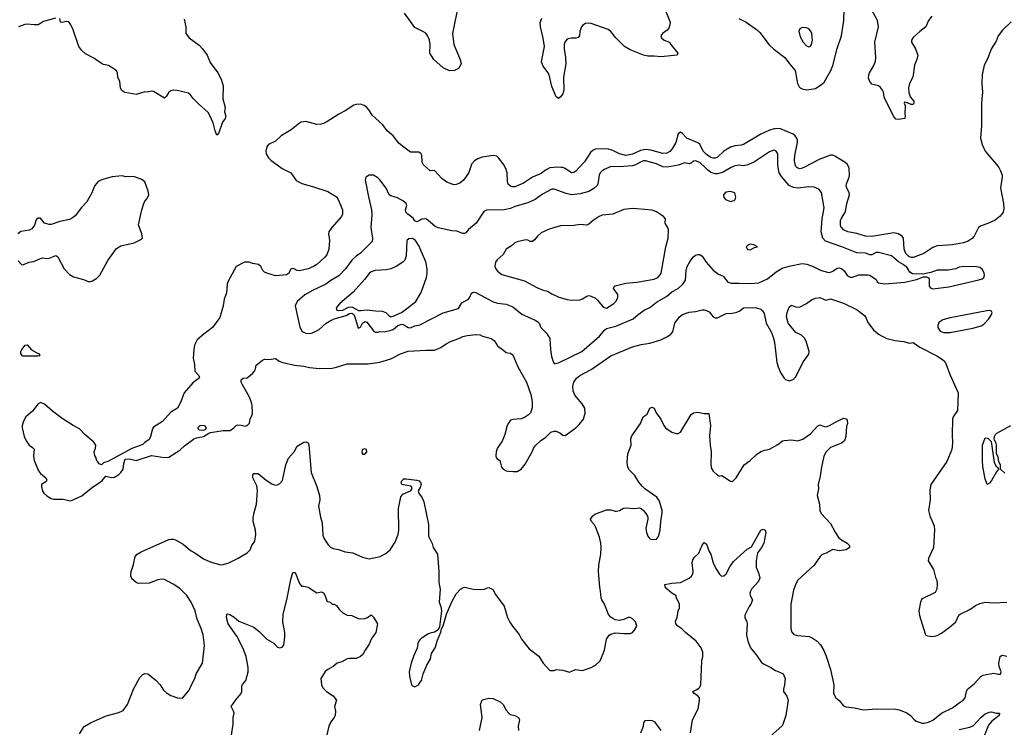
# Model space of a CAD drawing. Header units: inches. Extents: x 1678809 to 1859548, y 384609 to 522868.
# Tile 97 of 256: x 1776320 to 1785366, y 434861 to 441357. Entities that reach past the tile are written whole.
import ezdxf

# ---------------------------------------------------------------- set-up
doc = ezdxf.new("R2010")
doc.units = ezdxf.units.IN
doc.header["$MEASUREMENT"] = 0
for name, color, linetype in [('B7473', 7, 'Continuous'), ('B7474', 7, 'Continuous'), ('B7483', 7, 'Continuous'), ('B7484', 7, 'Continuous')]:
    doc.layers.add(name, color=color, linetype=linetype)

msp = doc.modelspace()

# ---------------------------------------------------------------- linework, layer by layer
at = {"layer": 'B7473', "color": 5}
for points, elevation in [([(1778718.9, 440000), (1778730, 439992), (1778810, 439952), (1778860.7, 439880.7), (1778912, 439852), (1779010, 439826.5), (1779150, 439780.2), (1779229.2, 439729.2), (1779246.2, 439706.2), (1779284.9, 439610), (1779285.7, 439570), (1779276.4, 439550), (1779186.7, 439450), (1779160.8, 439410), (1779157.3, 439390), (1779165.5, 439330), (1779159.6, 439250), (1779141.2, 439198.8), (1779124.1, 439175.9), (1779051.4, 439110), (1779020.4, 439090), (1778970, 439070.8), (1778890, 439052.2), (1778870, 439055.4), (1778842.7, 439070), (1778826.9, 439073.1), (1778810, 439065.1), (1778790, 439025.2), (1778770, 439013.6), (1778670, 439004.5), (1778590, 439029), (1778570, 439039), (1778554.2, 439054.2), (1778534.5, 439090), (1778512.7, 439110), (1778459.1, 439119.1), (1778428, 439130), (1778386, 439130), (1778307.6, 439090), (1778233.4, 438950), (1778227.3, 438930), (1778219.3, 438850), (1778198.4, 438790), (1778188.5, 438730), (1778157.8, 438622.2), (1778090.4, 438530), (1778010.5, 438470), (1777950, 438417), (1777925.7, 438370), (1777918.7, 438330), (1777914.9, 438250), (1777925.3, 438190), (1777927.7, 438130), (1777966, 438090), (1777971.3, 438070), (1777910, 438022.7), (1777830.8, 437930), (1777798.8, 437841.2), (1777770.6, 437789.4), (1777710, 437754), (1777631.8, 437668.2), (1777550, 437616), (1777540.3, 437599.7), (1777522, 437530), (1777510, 437502), (1777470, 437475.3), (1777450, 437455.3), (1777350, 437419), (1777130, 437301.2), (1777091, 437289), (1777070, 437269), (1777050, 437279), (1777039.1, 437299.1), (1777030, 437306), (1777020.9, 437340.9), (1777010, 437355.3), (1777004.7, 437390), (1777017.5, 437422.5), (1777018.5, 437450), (1776999.7, 437479.7), (1776918.9, 437550), (1776870, 437600.7), (1776810, 437631.5), (1776710, 437694), (1776622.3, 437762.3), (1776548.2, 437828.2), (1776510, 437841.6), (1776490, 437829.7), (1776438.5, 437761.5), (1776376.5, 437710), (1776355.3, 437670), (1776343.1, 437630), (1776342.4, 437610), (1776361.3, 437530), (1776379.5, 437490), (1776408.2, 437450), (1776438.8, 437430), (1776453.7, 437413.7), (1776446.7, 437350), (1776454, 437310), (1776493.9, 437213.9), (1776510.3, 437190), (1776558.7, 437150), (1776570.6, 437130), (1776562, 437118), (1776521.3, 437090), (1776520.3, 437070), (1776530, 437027.3), (1776541.6, 437010), (1776570, 436985.5), (1776610, 436960.7), (1776630, 436954), (1776716.1, 436956.1), (1776790, 436940.5), (1776890, 436984.9), (1776990, 437065.3), (1777058.4, 437110), (1777082, 437130), (1777110, 437166), (1777164.7, 437155.3), (1777190, 437156), (1777230, 437181), (1777250, 437198.8), (1777269.4, 437230), (1777277.2, 437282.8), (1777290, 437322), (1777330, 437324.7), (1777390, 437311.3), (1777530, 437356), (1777650, 437337.6), (1777690, 437342), (1777790, 437405.7), (1777834.9, 437445.1), (1777915.5, 437504.5), (1777943, 437517), (1778009.4, 437530), (1778058.8, 437561.2), (1778074.3, 437565.7), (1778190, 437585.4), (1778253.6, 437586.4), (1778288, 437610), (1778310, 437632), (1778323.1, 437636.9), (1778355.3, 437635.3), (1778390, 437626), (1778410, 437631.3), (1778430, 437652), (1778438.9, 437690), (1778455, 437730), (1778458.2, 437750), (1778455.2, 437815.2), (1778450, 437841.2), (1778430, 437892.3), (1778362.9, 438010), (1778355.1, 438030), (1778354, 438050), (1778372.9, 438067.1), (1778410, 438068.4), (1778458.7, 438110), (1778478, 438130), (1778487, 438150), (1778494, 438186), (1778550, 438231), (1778570, 438241), (1778610, 438236), (1778670, 438246), (1778703.1, 438223.1), (1778738, 438210), (1778844.5, 438184.5), (1778930, 438175.4), (1778982.2, 438162.2), (1779070, 438153.2), (1779190, 438157.6), (1779230, 438165.2), (1779330, 438198.6), (1779522.8, 438197.2), (1779630, 438212.1), (1779730, 438242.6), (1779819.6, 438290), (1779890, 438313.7), (1780000, 438320.6)], 320), ([(1780000, 439516.9), (1779970, 439501.7), (1779950, 439509.6), (1779936, 439536), (1779887.1, 439570), (1779867.2, 439590), (1779865.3, 439610), (1779876.3, 439650), (1779869.6, 439670), (1779845.1, 439690), (1779790, 439720.4), (1779730, 439739.5), (1779713.2, 439750), (1779688, 439810), (1779630, 439886), (1779610, 439905.2), (1779570, 439929.2), (1779530, 439929.3), (1779501, 439910), (1779494.8, 439885.2), (1779523.1, 439730), (1779551.7, 439610), (1779554.6, 439565.4), (1779546.7, 439450), (1779562.4, 439350), (1779558.3, 439321.7), (1779450, 439213.6), (1779410, 439186.9), (1779370.3, 439150), (1779314.3, 439070), (1779253.4, 439006.6), (1779177.9, 438962.1), (1779131.4, 438928.6), (1779010, 438870.8), (1778939.5, 438830), (1778868.4, 438770), (1778850.4, 438730), (1778892.6, 438532.6), (1778915.4, 438495.4), (1778950, 438480.3), (1778990, 438476.5), (1779010, 438481.6), (1779070, 438513.9), (1779134.6, 438570), (1779166.4, 438590), (1779209.1, 438610.9), (1779318.3, 438641.7), (1779350, 438659.1), (1779370, 438663.1), (1779388.7, 438650), (1779398.3, 438630), (1779430, 438526), (1779450, 438533.4), (1779469.7, 438570), (1779490, 438586), (1779510, 438578.9), (1779570, 438500.8), (1779590, 438487.8), (1779610, 438487.6), (1779630, 438494.4), (1779670, 438491.1), (1779733.7, 438506.3), (1779750, 438513.8), (1779795.4, 438550), (1779830, 438560.1), (1779850, 438555.5), (1779890, 438531.1), (1779910, 438529.3), (1779950, 438545.4), (1780000, 438556.6)], 340), ([(1776304.4, 439144.4), (1776338, 439110), (1776350, 439105.5), (1776408, 439130), (1776450, 439135.3), (1776510, 439164.9), (1776530, 439170.4), (1776570, 439165.5), (1776590, 439167.7), (1776650.7, 439190.7), (1776670, 439181), (1776729.2, 439069.2), (1776777.1, 439017.1), (1776815.1, 438995.1), (1776907.3, 438970), (1776950, 438953.8), (1776970, 438952.6), (1776990, 438959.6), (1777030, 438984.6), (1777055.4, 439010), (1777130, 439145.5), (1777210, 439256.4), (1777250, 439281.3), (1777372.9, 439307.1), (1777439.3, 439340.7), (1777448.7, 439350), (1777442, 439390), (1777412.1, 439472.1), (1777441.1, 439610), (1777459.7, 439670), (1777469.8, 439690.2), (1777490, 439714), (1777506, 439750), (1777501.3, 439781.3), (1777469.4, 439869.4), (1777442, 439890), (1777370, 439917), (1777294.6, 439914.6), (1777262, 439922), (1777170, 439914), (1777070, 439887.6), (1777040.5, 439870), (1777010, 439835.1), (1776979.7, 439760.3), (1776936.9, 439683.1), (1776888.2, 439631.8), (1776830, 439555.1), (1776803.7, 439536.3), (1776776.5, 439523.5), (1776690, 439503.7), (1776610, 439475.3), (1776590, 439475.3), (1776549.1, 439489.1), (1776510, 439535.3), (1776490, 439535.3), (1776470, 439518), (1776456, 439470), (1776430, 439436), (1776410, 439425.6), (1776329, 439411), (1776302, 439390)], 320), ([(1780000, 439254), (1779990, 439278), (1779955.6, 439330), (1779930, 439347.6), (1779894, 439346), (1779875.5, 439330), (1779872.2, 439190), (1779857.6, 439150), (1779841.3, 439130), (1779777.6, 439090), (1779730, 439069.8), (1779690, 439061.4), (1779585.4, 439054.6), (1779550, 439043.1), (1779530, 439025.1), (1779487.8, 438970), (1779384.9, 438855.1), (1779260.4, 438750), (1779227, 438710), (1779234.8, 438690), (1779248.1, 438688.1), (1779290, 438689.1), (1779342.1, 438717.9), (1779370, 438720.1), (1779432.5, 438687.5), (1779454.3, 438685.7), (1779512.9, 438692.9), (1779590, 438682.4), (1779650, 438681.3), (1779684, 438670), (1779710, 438641.7), (1779730, 438629.4), (1779750, 438634.5), (1779826.6, 438670), (1779890, 438713.6), (1779959.1, 438770), (1780000, 438836.2)], 360), ([(1776870, 434802), (1776912, 434868), (1776970, 434900.7), (1777114.8, 434965.2), (1777230, 434997.1), (1777270, 435014), (1777311.8, 435070), (1777364, 435210), (1777422.4, 435317.6), (1777450, 435346.4), (1777470, 435354.4), (1777497.3, 435350), (1777570, 435294.4), (1777610.4, 435250), (1777640.7, 435200.7), (1777670, 435175.5), (1777710, 435153.4), (1777768.9, 435131.1), (1777792.9, 435127.1), (1777818, 435130), (1777878, 435202), (1777897.2, 435250), (1777929.2, 435310), (1777941.2, 435350), (1777998, 435450), (1778018.4, 435610), (1778005.6, 435710), (1777988.1, 435768.1), (1777951.9, 435851.9), (1777930.8, 435930.8), (1777894.7, 436010), (1777856.3, 436070), (1777790, 436133.5), (1777730, 436176), (1777650, 436217.4), (1777630, 436220.5), (1777590, 436213), (1777510, 436182.4), (1777410, 436179.3), (1777390, 436189.2), (1777350, 436224), (1777340.9, 436250), (1777344.2, 436290), (1777365.1, 436354.9), (1777380.9, 436430), (1777399, 436450), (1777437.2, 436470), (1777690, 436584.9), (1777710, 436587.7), (1777730, 436587.7), (1777750, 436580.5), (1777821.8, 436541.8), (1777890, 436482.6), (1777930, 436461.5), (1778010, 436407.9), (1778070, 436378.3), (1778167.6, 436352.4), (1778190, 436354.4), (1778242, 436370), (1778327.2, 436412.8), (1778410, 436462.8), (1778436, 436490), (1778452.7, 436530), (1778479.5, 436570), (1778489.6, 436630), (1778486, 436670), (1778465.4, 436750), (1778464.7, 436784.7), (1778470, 436821), (1778496.4, 436910), (1778505.8, 437030), (1778498.7, 437078.7), (1778462.7, 437150), (1778461.2, 437178.8), (1778470, 437191), (1778510, 437190.7), (1778584.9, 437130), (1778636.7, 437096.7), (1778670, 437084), (1778690, 437087.3), (1778710, 437097.3), (1778733.3, 437126.7), (1778764.7, 437270), (1778790, 437332.7), (1778841.6, 437390), (1778870, 437440.7), (1778930, 437478), (1778950, 437482), (1778970, 437472), (1778974.9, 437454.9), (1778998.7, 437198.7), (1779051.1, 437071.1), (1779075.8, 436990), (1779076.5, 436950), (1779064.6, 436890), (1779083.7, 436790), (1779099, 436739), (1779105.9, 436625.9), (1779118, 436590), (1779155.1, 436535.1), (1779174, 436514), (1779200.7, 436500.7), (1779250, 436491.7), (1779310, 436472.8), (1779382, 436462), (1779470, 436421.1), (1779530, 436407), (1779630.8, 436429.2), (1779684.4, 436455.6), (1779722.4, 436490), (1779770, 436559.3), (1779798.2, 436630), (1779803.5, 436670), (1779801.1, 436870), (1779823.1, 436976.9), (1779839.3, 437000.7), (1779909.4, 437030), (1779926, 437050), (1779919, 437070), (1779912.8, 437072.8), (1779830, 437089.7), (1779826.2, 437110), (1779830, 437122.8), (1779850, 437141), (1779870, 437141), (1779969.3, 437130.7), (1779990, 437124.4), (1780000, 437112.4)], 280), ([(1780000, 437065.4), (1779998.8, 437061.2), (1779982, 437030), (1779988, 437010), (1780000, 436992.8)], 280), ([(1778262, 434770), (1778280.4, 434890), (1778280.4, 434950), (1778291, 434990), (1778285.4, 435010), (1778263.6, 435050), (1778305.8, 435114.2), (1778353.6, 435170), (1778360.5, 435190), (1778362, 435238), (1778367.6, 435252.4), (1778396.9, 435290), (1778418.5, 435370), (1778418, 435410), (1778401.5, 435510), (1778370, 435589.6), (1778315.9, 435695.9), (1778236.3, 435810), (1778219.5, 435870), (1778224.5, 435895.5), (1778230, 435901), (1778250, 435895.5), (1778290, 435870.3), (1778333.5, 435833.5), (1778470, 435779.3), (1778521.5, 435741.5), (1778590.4, 435670.4), (1778654, 435634), (1778690, 435597.1), (1778710, 435588.9), (1778730, 435596.3), (1778745.4, 435614.6), (1778756.9, 435690), (1778756.3, 435730), (1778738, 435830), (1778741, 435899), (1778773.3, 436030), (1778810, 436218), (1778830, 436281), (1778842, 436282), (1778850, 436282), (1778890, 436181), (1778910, 436156), (1778930, 436156), (1778970, 436146.8), (1779050, 436096), (1779090, 436104.7), (1779110, 436096), (1779127.9, 436067.9), (1779143, 436023), (1779150, 436016), (1779172, 436010), (1779190, 435992), (1779210, 435992), (1779230, 435978), (1779258, 435938), (1779290, 435910.7), (1779330, 435890.7), (1779370, 435887.3), (1779430, 435860.7), (1779450, 435857.3), (1779490, 435860.5), (1779515.3, 435870), (1779550, 435892), (1779570, 435872), (1779606, 435810), (1779592.2, 435730), (1779550.4, 435670), (1779530, 435624), (1779494, 435570), (1779472.5, 435527.5), (1779450, 435509.2), (1779410, 435492.7), (1779350, 435492), (1779330, 435487.6), (1779278.3, 435461.7), (1779238, 435450), (1779200.9, 435419.1), (1779150, 435392.3), (1779127.3, 435372.7), (1779087.7, 435310), (1779093.4, 435250), (1779104.1, 435224.1), (1779138.8, 435190), (1779198.8, 435150), (1779230.7, 435110), (1779212.7, 435050), (1779220.5, 435010), (1779218, 434970), (1779210.4, 434949.6), (1779178.8, 434910), (1779161, 434870), (1779141, 434790)], 260), ([(1780000, 435665.4), (1779987.8, 435652.2), (1779978.4, 435630), (1779972.2, 435587.8), (1779940.7, 435519.3), (1779915.8, 435450), (1779899.5, 435370), (1779900.4, 435330), (1779920.7, 435250), (1779930, 435240.7), (1779950, 435233.4), (1779982.7, 435250), (1780000, 435274.3)], 280)]:
    msp.add_lwpolyline(points, dxfattribs=dict(at, elevation=elevation))
for points, elevation in [([(1776490, 438266.3), (1776350, 438267.3), (1776329.7, 438289.7), (1776331.6, 438310), (1776339.6, 438330), (1776370, 438367.7), (1776390, 438370.5), (1776426.9, 438326.9), (1776477.3, 438297.3), (1776498, 438290), (1776504.7, 438270)], 280), ([(1778010, 437585.4), (1777968.6, 437588.6), (1777956.9, 437610), (1777977.2, 437630), (1777990, 437633), (1778016.4, 437630), (1778032.4, 437607.6), (1778025.7, 437594.3)], 320), ([(1779490, 437418.4), (1779470, 437412.3), (1779463.8, 437390), (1779470, 437366.8), (1779490, 437367.3), (1779509.2, 437390), (1779505.2, 437410)], 320)]:
    msp.add_lwpolyline(points, close=True, dxfattribs=dict(at, elevation=elevation))
at = {"layer": 'B7474', "color": 5}
for points, elevation in [([(1776650, 441372), (1776539, 441341), (1776490, 441309.4), (1776451.7, 441308.3), (1776390, 441317.1), (1776366.1, 441313.9), (1776308.4, 441291.6)], 280), ([(1780000, 441259.7), (1779950, 441284), (1779855.1, 441415.1)], 280), ([(1777830, 441360.7), (1777846.5, 441290), (1777846.7, 441230), (1777877, 441190), (1777970, 441121.5), (1778000.3, 441090), (1778042.8, 441030), (1778070, 440964.4), (1778138.9, 440870), (1778170.3, 440810), (1778188.6, 440748.6), (1778185.7, 440630), (1778206.4, 440550), (1778200.7, 440510), (1778213.4, 440470), (1778206.8, 440450), (1778183.4, 440416.6), (1778150, 440318), (1778136.9, 440303.1), (1778130, 440298), (1778115.1, 440335.1), (1778097.2, 440410), (1778064.5, 440484.5), (1778050, 440504.2), (1777963.2, 440583.2), (1777913.5, 440633.5), (1777885.1, 440670), (1777870, 440680.9), (1777765.6, 440705.6), (1777730, 440708.2), (1777710, 440703), (1777690.5, 440690), (1777670, 440655.3), (1777650, 440635.3), (1777550, 440698.4), (1777530, 440700.7), (1777490, 440692.3), (1777470, 440693.2), (1777390, 440671.1), (1777290, 440689.5), (1777270, 440697), (1777255.1, 440710), (1777246.3, 440730), (1777238.9, 440790), (1777221.3, 440830), (1777218, 440870), (1777207.8, 440887.8), (1777186.3, 440906.3), (1777136.3, 440936.3), (1777090, 440944.2), (1777070, 440953.3), (1777002.3, 441002.3), (1776924.4, 441044.4), (1776890, 441073.1), (1776862.9, 441110), (1776810, 441262.7), (1776790, 441309.2), (1776770, 441336), (1776750, 441340.7), (1776706, 441330), (1776695.3, 441335.3), (1776688.9, 441368.9)], 280), ([(1780000, 440132.7), (1779990, 440139.3), (1779910, 440139.5), (1779835.8, 440195.8), (1779804.2, 440224.2), (1779751.8, 440290), (1779696.9, 440336.9), (1779656.9, 440390), (1779559.2, 440479.2), (1779530, 440526.6), (1779510, 440549.6), (1779485.2, 440570), (1779450, 440581.6), (1779410, 440579.6), (1779390, 440571.6), (1779310, 440519.7), (1779250.6, 440490), (1779141.7, 440418.3), (1779110, 440403.1), (1779090, 440397.6), (1779050, 440395.6), (1778950, 440423.1), (1778904.6, 440415.4), (1778890, 440408.2), (1778814, 440346), (1778721.3, 440290), (1778670, 440242.4), (1778605.5, 440210), (1778590.3, 440189.7), (1778582.6, 440150), (1778585.7, 440125.7), (1778606.4, 440090), (1778630, 440064.2), (1778718.9, 440000)], 320)]:
    msp.add_lwpolyline(points, dxfattribs=dict(at, elevation=elevation))
at = {"layer": 'B7483', "color": 5}
for points, elevation in [([(1780000, 438556.6), (1780002.8, 438557.2), (1780210, 438666.4), (1780350, 438704.9), (1780381.5, 438758.5), (1780442.4, 438790), (1780456.2, 438810), (1780470, 438844.7), (1780490, 438856), (1780510, 438850.7), (1780670, 438765.5), (1780710, 438754.7), (1780790, 438744.4), (1780850, 438721.7), (1780932.4, 438652.4), (1781056.7, 438596.7), (1781081.4, 438581.4), (1781092.7, 438570), (1781107.7, 438530), (1781159.5, 438479.5), (1781191.6, 438430), (1781196, 438330), (1781205.8, 438265.8), (1781224, 438210), (1781230, 438201), (1781239.8, 438199.8), (1781270, 438205.5), (1781485.1, 438310), (1781647.6, 438452.4), (1781695.1, 438510), (1781710, 438521.2), (1781797.7, 438542.3), (1781956, 438610), (1782000.9, 438650), (1782058.7, 438690), (1782110, 438713.8), (1782170, 438762), (1782264, 438816), (1782310, 438857.8), (1782370, 438887.9), (1782412.7, 438930), (1782435.8, 438964.2), (1782443.2, 439056.8), (1782453.5, 439090), (1782479, 439141), (1782510, 439179.1), (1782530, 439193.4), (1782550, 439200.5), (1782570, 439200.7), (1782590, 439186.8), (1782626, 439130), (1782690, 439057.1), (1782740.6, 439020.6), (1782783.2, 439003.2), (1782827.3, 438947.3), (1782856.4, 438936.4), (1782930, 438938.9), (1783030, 438933.4), (1783110, 438941.8), (1783190, 438976.5), (1783270, 439042.8), (1783325.8, 439074.2), (1783390, 439092.8), (1783510, 439116.9), (1783552, 439112), (1783610.2, 439090.2), (1783676.4, 439056.4), (1783750, 439036.5), (1783770, 439038.2), (1783790, 439046.7), (1783830, 439074.4), (1783850, 439078.2), (1783870, 439073.6), (1783894.8, 439050), (1783925.2, 439005.2), (1783950, 438993.2), (1783970, 438993.2), (1784030, 439013.8), (1784114.9, 439014.9), (1784130.6, 439010.6), (1784190, 438971.3), (1784198, 438950), (1784210, 438941), (1784270, 438930.5), (1784452.3, 438947.7), (1784558, 438970), (1784622.7, 438997.3), (1784650, 438997.3), (1784670, 438987.3), (1784677.2, 438977.2), (1784676.9, 438910), (1784691.6, 438891.6), (1784710, 438886), (1784855, 438905), (1785132.9, 438967.1), (1785162.2, 438977.8), (1785177.4, 438990), (1785183.9, 439010), (1785181.5, 439030), (1785164.7, 439064.7), (1785142.3, 439082.3), (1785110, 439088.5), (1784990.6, 439089.4), (1784950, 439084), (1784922, 439070), (1784850, 439058.4), (1784750, 439056), (1784690, 439037.2), (1784618, 439022), (1784523.7, 439023.7), (1784498, 439038), (1784468.7, 439090), (1784454.2, 439094.2), (1784437, 439110), (1784394.3, 439134.3), (1784329.2, 439190), (1784210, 439220.5), (1784190, 439219.5), (1784150, 439199), (1784130, 439197.2), (1784092.3, 439212.3), (1784010, 439215.7), (1783872.4, 439272.4), (1783723.6, 439323.6), (1783699.2, 439350), (1783684.2, 439410), (1783692.7, 439527.3), (1783711.2, 439630), (1783686.3, 439770), (1783661, 439801), (1783619.3, 439819.3), (1783570, 439823.1), (1783470, 439810.7), (1783430, 439817.3), (1783390, 439833.8), (1783317.6, 439917.6), (1783297.5, 439950), (1783289.7, 440000)], 340), ([(1781731.6, 440000), (1781690, 439982.6), (1781670, 439969.7), (1781651.7, 439950), (1781643.6, 439930), (1781632.6, 439850), (1781624.7, 439835.3), (1781594.4, 439805.6), (1781550, 439780.4), (1781470, 439759.2), (1781390, 439749.8), (1781340.7, 439760.7), (1781230, 439800.4), (1781210, 439801.5), (1781123.6, 439756.4), (1781055, 439705), (1780990, 439674.8), (1780870, 439640.7), (1780830, 439622.4), (1780770, 439609.8), (1780610, 439607.8), (1780585.7, 439594.3), (1780514.9, 439490), (1780444.4, 439430), (1780418.6, 439401.4), (1780405.8, 439394.2), (1780390, 439395.1), (1780334.7, 439414.7), (1780290, 439419), (1780165.4, 439445.4), (1780138.6, 439458.6), (1780070, 439517.2), (1780050, 439528.7), (1780015.3, 439524.7), (1780000, 439516.9)], 340), ([(1780461.2, 440000), (1780445.5, 439954.5), (1780423.1, 439916.9), (1780397.1, 439882.9), (1780363.8, 439856.2), (1780330, 439842.8), (1780310, 439842), (1780243.6, 439863.6), (1780199.6, 439899.6), (1780130, 439972.3), (1780090, 439969.3), (1780057.1, 440000)], 320), ([(1781226.2, 440000), (1781190, 439995.5), (1781150, 439976.5), (1781110, 439946), (1781030, 439910.8), (1780950, 439854.5), (1780870, 439822.2), (1780850, 439822.2), (1780830, 439829.7), (1780807.9, 439847.9), (1780801.5, 439870), (1780799.8, 439950), (1780787.1, 439990), (1780781.5, 440000)], 320), ([(1781460.8, 440000), (1781430, 439967.1), (1781410, 439953.5), (1781390, 439952.2), (1781331.1, 439991.1), (1781310, 439999), (1781294.9, 440000)], 320), ([(1782855.8, 440000), (1782850, 439997.4), (1782784, 439956), (1782730, 439940.8), (1782710, 439941.3), (1782670, 439954.8), (1782638.2, 439978.2), (1782616.5, 440000)], 340), ([(1783524.1, 440000), (1783510, 439992.7), (1783490, 439988.8), (1783470, 439992.2), (1783461.2, 440000)], 320), ([(1785314.6, 440000), (1785331.5, 439970), (1785345.3, 439930), (1785346.7, 439910), (1785331.9, 439811.9), (1785360.2, 439670), (1785362.4, 439617.6), (1785354.4, 439590), (1785326.9, 439553.1), (1785283, 439517), (1785215.3, 439484.7), (1785154.4, 439465.6), (1785130.6, 439450), (1785088.9, 439370), (1785070.8, 439349.2), (1785035.3, 439324.7), (1784990.6, 439309.4), (1784890, 439291.1), (1784750, 439282), (1784710, 439265.1), (1784626.7, 439210), (1784530, 439173.2), (1784510, 439174.1), (1784490, 439182.1), (1784461.4, 439210), (1784447.2, 439250), (1784439.7, 439350), (1784427, 439370), (1784391.9, 439391.9), (1784350, 439400.4), (1784150, 439367.3), (1784090, 439368.2), (1784010, 439392.6), (1783930, 439409.8), (1783890, 439428.7), (1783878.8, 439438.8), (1783868.4, 439450), (1783860.9, 439470), (1783861.2, 439510), (1783870, 439535.8), (1783908.3, 439591.7), (1783919.4, 439670), (1783944.7, 439750), (1783941.1, 439770), (1783918.3, 439810), (1783912.8, 439830), (1783915.8, 439850), (1783941.6, 439910), (1783944.2, 439930), (1783940.5, 439990), (1783936.6, 440000)], 320), ([(1780000, 438836.2), (1780009.1, 438850.9), (1780057.2, 438990), (1780063.5, 439030), (1780062.4, 439070), (1780050, 439134), (1780000, 439254)], 360), ([(1780000, 438320.6), (1780050, 438323.7), (1780130, 438322.8), (1780190, 438347.1), (1780238.4, 438381.6), (1780277.4, 438402.6), (1780354, 438430), (1780390, 438447.7), (1780430, 438458.8), (1780510, 438466.8), (1780550, 438462.8), (1780571, 438450), (1780650.2, 438430.2), (1780678.7, 438410), (1780710, 438364), (1780727.3, 438347.3), (1780753.3, 438333.3), (1780790, 438302.8), (1780830, 438294), (1780850, 438278.8), (1780897.1, 438170), (1780975.8, 438030), (1781016.7, 437916.7), (1781028.5, 437850), (1781028, 437792), (1781012.5, 437747.5), (1780996, 437730), (1780966, 437710), (1780930, 437692.7), (1780850, 437686), (1780830, 437679), (1780810, 437654), (1780798, 437630), (1780776, 437550), (1780752.3, 437487.7), (1780710, 437426), (1780696.4, 437390), (1780693.4, 437353.4), (1780698.5, 437338.5), (1780706, 437326), (1780730, 437311), (1780747.4, 437250), (1780762.4, 437230), (1780790, 437216.5), (1780810, 437212.8), (1780852.3, 437207.7), (1780890, 437210.3), (1780926.6, 437230), (1780965.2, 437274.8), (1781028, 437390), (1781039.7, 437420.3), (1781056.6, 437443.4), (1781107.3, 437492.7), (1781150, 437522), (1781198.4, 437570), (1781230, 437579.7), (1781250, 437577.8), (1781282.8, 437562.8), (1781310, 437542.4), (1781330, 437539.3), (1781430, 437610.4), (1781460.6, 437639.4), (1781501.3, 437690), (1781516.3, 437743.7), (1781510.8, 437790), (1781487.8, 437830), (1781420.2, 437910), (1781404.6, 437950), (1781402, 437990), (1781409.7, 438030), (1781434.6, 438065.4), (1781466, 438090), (1781570, 438146.2), (1781750, 438270.2), (1781950, 438352.8), (1782030, 438375.3), (1782110, 438387.2), (1782210, 438417.3), (1782271.5, 438448.5), (1782302.4, 438470), (1782320.5, 438490), (1782340.3, 438570), (1782380.7, 438630), (1782409.8, 438650), (1782470, 438672.2), (1782530, 438678.7), (1782590, 438693.1), (1782610, 438692.7), (1782630, 438687.8), (1782654.1, 438674.1), (1782690, 438628.5), (1782710, 438621.1), (1782730, 438620.9), (1782810, 438658), (1782870, 438662.1), (1782910, 438670.8), (1782936.1, 438683.9), (1782970, 438712.2), (1783010, 438715.5), (1783090.3, 438710.3), (1783130, 438698), (1783145.3, 438685.3), (1783159.6, 438659.6), (1783179.5, 438570), (1783225.8, 438485.8), (1783242.6, 438442.6), (1783254.7, 438394.7), (1783276.4, 438210), (1783288.7, 438168.7), (1783313.1, 438113.1), (1783344.4, 438064.4), (1783354.6, 438054.6), (1783390, 438040.7), (1783427.6, 438052.4), (1783446.6, 438073.4), (1783520.4, 438219.6), (1783570, 438286.7), (1783573.6, 438310), (1783544.7, 438404.7), (1783530, 438434), (1783502, 438462), (1783450, 438484.7), (1783379.7, 438570), (1783365.7, 438630), (1783372.5, 438667.5), (1783390, 438718), (1783410, 438734.8), (1783458.4, 438718.4), (1783490, 438719.5), (1783548.7, 438751.3), (1783594.4, 438785.6), (1783630, 438801.3), (1783670, 438804.9), (1783710, 438786.4), (1783730, 438783), (1783770, 438794.4), (1783890, 438754.6), (1784014.2, 438694.2), (1784080.7, 438640.7), (1784098, 438618), (1784110, 438582.8), (1784130, 438550.8), (1784165.3, 438510), (1784210, 438470.5), (1784244.9, 438450), (1784286.8, 438430), (1784364.7, 438410), (1784441.6, 438401.6), (1784491.8, 438388.2), (1784530, 438394), (1784590.3, 438350), (1784746, 438270), (1784797.8, 438237.8), (1784818.3, 438218.3), (1784832.6, 438192.6), (1784870, 438092.7), (1784941.8, 437930), (1784936.2, 437770), (1784896.9, 437710), (1784888.9, 437688.9), (1784887, 437550), (1784891.6, 437468.4), (1784884.9, 437410), (1784839.1, 437300.9), (1784690.3, 437090), (1784681.8, 437038.2), (1784684, 436950), (1784670.2, 436850), (1784682.3, 436802.3), (1784720.7, 436710), (1784725.4, 436674.6), (1784715.3, 436510), (1784670.8, 436410), (1784666.8, 436390), (1784714.8, 436310), (1784735.2, 436235.2), (1784746.8, 436210), (1784750.8, 436170), (1784746, 436130), (1784730, 436098), (1784616.3, 436043.7), (1784606.2, 436033.8), (1784595.5, 436010), (1784580.3, 435930), (1784585.5, 435885.5), (1784638.4, 435718.4), (1784646.7, 435706.7), (1784660.3, 435700.3), (1784710, 435694.7), (1784750, 435704.2), (1784790, 435725.8), (1784874, 435790), (1784919.3, 435830), (1784949.2, 435890.8), (1784960.2, 435899.8), (1785050, 435942), (1785100.4, 435979.6), (1785141.4, 435998.6), (1785190, 436009), (1785270, 436002.2), (1785390, 436009.1)], 320), ([(1780000, 435274.3), (1780011.2, 435290), (1780027.6, 435350), (1780061.3, 435430), (1780093.3, 435490), (1780103.3, 435536.7), (1780137, 435590), (1780159.3, 435660.7), (1780190, 435734), (1780194.8, 435765.2), (1780210, 435791.3), (1780240.7, 435899.3), (1780288.8, 436011.2), (1780330, 436086.8), (1780369.2, 436130), (1780396.5, 436143.5), (1780410, 436146.8), (1780487.5, 436127.5), (1780550, 436124.9), (1780590, 436127.7), (1780610, 436139.1), (1780630, 436143), (1780665.8, 436125.8), (1780690, 436078.8), (1780770, 435973.4), (1780802.3, 435870), (1780824.6, 435824.6), (1780848.2, 435788.2), (1780910, 435713.4), (1780930, 435670.7), (1780999.6, 435579.6), (1781090, 435513), (1781128.8, 435448.8), (1781190, 435381), (1781230, 435381), (1781250, 435390.6), (1781310, 435384.9), (1781370, 435367.7), (1781427.6, 435392.4), (1781490, 435382.8), (1781570, 435411), (1781610, 435431), (1781652.7, 435470), (1781691.5, 435568.5), (1781711.3, 435668.7), (1781734.9, 435705.1), (1781750, 435716.3), (1781790, 435728), (1781870, 435721.6), (1781930, 435722.8), (1781949.3, 435730.7), (1781970, 435751.3), (1781989.2, 435790), (1781977.2, 435830), (1781950, 435857.2), (1781930, 435869.2), (1781910, 435869.3), (1781870, 435849.4), (1781830, 435840.9), (1781790, 435846.6), (1781770, 435858), (1781750, 435872.7), (1781730, 435896), (1781692.1, 435992.1), (1781669.7, 436030), (1781662, 436050), (1781657.4, 436110), (1781648.5, 436148.5), (1781638.2, 436290), (1781640.7, 436350), (1781660.3, 436450), (1781662.4, 436510), (1781658.6, 436550), (1781645.8, 436605.8), (1781613.6, 436693.6), (1781599.8, 436719.8), (1781574, 436750), (1781565.1, 436770), (1781581.5, 436798.5), (1781604.1, 436815.9), (1781710, 436857.1), (1781750, 436858), (1781790, 436844), (1781804.5, 436844.5), (1781830, 436850.6), (1781868.4, 436871.6), (1781885.3, 436874.7), (1781969.6, 436870.4), (1782010, 436876.4), (1782030, 436870.4), (1782052.4, 436850), (1782081.6, 436810), (1782090.3, 436790), (1782090.4, 436770), (1782074, 436690), (1782078.4, 436650), (1782090, 436614.8), (1782110, 436590.7), (1782130, 436583.8), (1782170, 436588.4), (1782190, 436611), (1782204.2, 436670), (1782209.7, 436750), (1782222, 436830), (1782222, 436850), (1782197.8, 436937.8), (1782173.8, 436973.8), (1782062.9, 437050), (1782041.3, 437070), (1782009.7, 437110), (1781970.9, 437170.9), (1781921.7, 437221.7), (1781907.3, 437250), (1781901.6, 437290), (1781907.6, 437370), (1781938.7, 437450), (1781935.1, 437510), (1781942.6, 437537.4), (1782022.7, 437650), (1782048.7, 437710), (1782085.6, 437734.4), (1782110, 437791), (1782130, 437801), (1782150.6, 437790.6), (1782167.9, 437747.9), (1782211, 437690), (1782238, 437630), (1782254.8, 437610), (1782310, 437570.5), (1782350, 437558), (1782370, 437559.1), (1782390, 437570.8), (1782490, 437731), (1782510, 437746), (1782550, 437754.8), (1782610, 437741), (1782650, 437742), (1782665.5, 437630), (1782657.7, 437537.7), (1782663.1, 437450), (1782673, 437393), (1782670.5, 437270), (1782676.3, 437236.3), (1782690.6, 437210.6), (1782730, 437176), (1782750, 437166), (1782770.8, 437170.8), (1782850, 437118.8), (1782870, 437117.3), (1782902.9, 437150), (1782974.7, 437270), (1783030, 437310.3), (1783090, 437364.9), (1783130, 437391.7), (1783165.5, 437405.5), (1783210, 437413.7), (1783284.4, 437455.6), (1783329.2, 437490), (1783345.1, 437494.9), (1783410, 437501.1), (1783470, 437491.8), (1783515, 437505), (1783585.4, 437554.6), (1783650, 437624), (1783670, 437638.8), (1783703.8, 437623.8), (1783730, 437620.3), (1783761.2, 437630), (1783810, 437659.5), (1783890, 437697.3), (1783913.4, 437693.4), (1783921, 437681), (1783924, 437650), (1783914.9, 437625.1), (1783910.4, 437529.6), (1783898, 437490), (1783870, 437468.4), (1783770, 437428.2), (1783730.3, 437390), (1783708.9, 437350), (1783685.3, 437250), (1783673.5, 437166.5), (1783656.4, 437090), (1783660.5, 437050), (1783648.2, 436990), (1783669.1, 436910), (1783671.4, 436850), (1783682.3, 436822.3), (1783769.1, 436730), (1783810.7, 436650.7), (1783844.2, 436604.2), (1783870, 436581.1), (1783921, 436550), (1783944.7, 436530), (1783944.7, 436510), (1783912, 436490), (1783870, 436482.6), (1783850, 436481.1), (1783790, 436492.4), (1783730, 436460.5), (1783693.3, 436446.7), (1783673.4, 436430), (1783620.3, 436350), (1783469, 436211), (1783450, 436176.4), (1783430, 436118.7), (1783405.1, 435990), (1783404, 435764), (1783414.2, 435734.2), (1783433.4, 435713.4), (1783470, 435702.3), (1783574.4, 435694.4), (1783601.8, 435681.8), (1783648, 435650), (1783678.4, 435618.4), (1783707, 435567), (1783730, 435512.4), (1783770.1, 435390), (1783801.3, 435250), (1783796.3, 435170), (1783819.1, 435130), (1783850, 435107.7), (1783890, 435058.4), (1783910, 435048.5), (1783990, 435040.3), (1784070, 435019.6), (1784190.9, 435029.1), (1784370, 435026.3), (1784400.9, 435020.9), (1784470, 434992), (1784504.9, 434970), (1784534.4, 434934.4), (1784556.2, 434916.2), (1784610, 434899.5), (1784630, 434897.6), (1784670, 434906.4), (1784710, 434925.7), (1784788.2, 434991.8), (1784890, 435037.8), (1784950, 435086), (1784989.1, 435110.9), (1785008, 435132), (1785018.4, 435190), (1785028.7, 435210), (1785090, 435260.7), (1785150, 435327.2), (1785170, 435338), (1785270, 435358.4), (1785310, 435348), (1785331.5, 435348.5), (1785336.2, 435370), (1785318.5, 435418.5), (1785316.1, 435450), (1785327.9, 435510), (1785340.8, 435519.2), (1785350, 435522.3), (1785390, 435514.7)], 280), ([(1785370, 437195.1), (1785332.7, 437230), (1785330.9, 437270), (1785317.1, 437297.1), (1785310, 437339.3), (1785294.5, 437374.5), (1785293.1, 437450), (1785290, 437468.7), (1785275.1, 437495.1), (1785274, 437510), (1785275.6, 437530), (1785286, 437550), (1785298.5, 437561.5), (1785425.6, 437630)], 320), ([(1780000, 437112.4), (1780002, 437110), (1780007.4, 437090), (1780000, 437065.4)], 280), ([(1780000, 436992.8), (1780013.5, 436973.5), (1780033.1, 436930), (1780076.7, 436723.3), (1780075.9, 436615.9), (1780108.1, 436548.1), (1780119.5, 436510), (1780157.8, 436450), (1780171.2, 436290), (1780170.3, 436190.3), (1780183.1, 436130), (1780174.4, 436010), (1780190.4, 435970), (1780194.4, 435930), (1780176, 435784), (1780164.5, 435755.5), (1780130, 435732.7), (1780090, 435723.7), (1780070, 435714.5), (1780010, 435676.2), (1780000, 435665.4)], 280), ([(1782482.9, 434810), (1782502.4, 434930), (1782554.2, 435030), (1782566.8, 435110), (1782564.5, 435130), (1782550.6, 435150.6), (1782518, 435170), (1782503.7, 435190), (1782536, 435204), (1782559.7, 435220.3), (1782568.7, 435230), (1782576.5, 435250), (1782587.6, 435470), (1782596.9, 435510), (1782596, 435550), (1782579.8, 435590), (1782536.4, 435650), (1782435.6, 435730), (1782404.9, 435764.9), (1782367, 435790), (1782349.7, 435810), (1782345.8, 435834.2), (1782359.3, 435870), (1782369.2, 435930), (1782383.2, 435956.8), (1782382.7, 435990), (1782353.2, 436050), (1782349.3, 436069.3), (1782310, 436093.2), (1782267.9, 436127.9), (1782249.2, 436150), (1782248, 436170), (1782310, 436183.1), (1782390, 436190.3), (1782470, 436230.3), (1782491.9, 436248.1), (1782505.1, 436270), (1782507.1, 436290), (1782496.9, 436370), (1782503, 436397), (1782518.9, 436421.1), (1782560.7, 436459.3), (1782590, 436531.3), (1782610, 436558), (1782630, 436542), (1782655.9, 436475.9), (1782670, 436451.3), (1782690.4, 436370), (1782717.2, 436317.2), (1782750, 436267.3), (1782768.7, 436248.7), (1782790, 436250.6), (1782810, 436270.6), (1782845, 436335), (1782878, 436382), (1783004.9, 436495.1), (1783043.3, 436516.7), (1783130, 436671), (1783150, 436680.7), (1783170.3, 436670.3), (1783175.8, 436650), (1783156.9, 436550), (1783135.3, 436510), (1783098.9, 436461.1), (1783085.7, 436390), (1783086.7, 436330), (1783110.4, 436270), (1783119.3, 436230), (1783103.9, 436196.1), (1783044.9, 436130), (1783034, 436110), (1783028, 436090), (1783030.7, 436070.7), (1783053, 436030), (1783037.1, 435990), (1783022.4, 435970), (1782982.8, 435890), (1782981, 435870), (1783000.7, 435830), (1783004.9, 435810), (1782998.7, 435710), (1783010.3, 435650), (1783033.7, 435590), (1783090, 435523.8), (1783136.5, 435456.5), (1783159, 435439), (1783221, 435410), (1783263.1, 435383.1), (1783310, 435364.9), (1783334.8, 435350), (1783354, 435310), (1783347.7, 435250), (1783336.3, 435210), (1783338, 435190), (1783367.5, 435147.5), (1783380.4, 435110), (1783360.4, 434970), (1783332.8, 434887.2), (1783324.9, 434875.1), (1783186.9, 434753.1)], 260), ([(1780544, 434830), (1780569.3, 434950.7), (1780552.3, 435070), (1780568.3, 435111.7), (1780630, 435126.7), (1780670, 435125.3), (1780734.4, 435094.4), (1780760.5, 435070), (1780790, 435017.3), (1780814, 434990), (1780830, 434979.3), (1780870, 434968.4), (1780904, 434950), (1780910.5, 434930), (1780898.4, 434870), (1780903.1, 434830)], 260), ([(1784950, 434840.2), (1785050, 434862.3), (1785084.4, 434875.6), (1785152, 434950), (1785190, 434984.9), (1785230, 435000.9), (1785250, 435001.7), (1785290, 434991.8), (1785322, 434990), (1785319.3, 434970), (1785247, 434913), (1785219.7, 434880.3), (1785157.5, 434722.5)], 260), ([(1782026.6, 434810), (1782052.7, 434870), (1782055.3, 434904.7), (1782070, 434922), (1782110, 434926), (1782130, 434922.8), (1782152.1, 434912.1), (1782210, 434831)], 260)]:
    msp.add_lwpolyline(points, dxfattribs=dict(at, elevation=elevation))
for points, elevation in [([(1782850, 439778), (1782808.1, 439771.9), (1782786, 439750), (1782786, 439730), (1782805.2, 439705.2), (1782850, 439687.3), (1782884, 439696), (1782892.9, 439707.1), (1782899, 439730), (1782890, 439768)], 360), ([(1781950, 439622.4), (1781870, 439613.3), (1781770, 439571.8), (1781670, 439562), (1781644.9, 439550), (1781587.5, 439512.5), (1781550, 439480.5), (1781530, 439471.3), (1781470, 439475.4), (1781410, 439466.3), (1781290, 439464.2), (1781185.1, 439434.9), (1781110, 439399.7), (1781075.8, 439370), (1781050, 439335.1), (1781030, 439320.9), (1781010, 439319.3), (1780990, 439332.7), (1780970, 439335.1), (1780890, 439318.7), (1780870, 439307.6), (1780838.9, 439281.1), (1780790.6, 439250), (1780760.4, 439199.6), (1780708, 439152), (1780692.7, 439130), (1780686.7, 439090), (1780694.9, 439070), (1780710, 439048), (1780750, 439016.4), (1780958.7, 438958.7), (1781070, 438897), (1781130, 438872.2), (1781170, 438863.7), (1781210, 438838.7), (1781274.8, 438810), (1781350, 438786.7), (1781390, 438783.1), (1781465.4, 438785.4), (1781490, 438794.7), (1781530, 438819.6), (1781550, 438824.6), (1781570, 438819.6), (1781610, 438798.9), (1781630, 438783.1), (1781670, 438730.2), (1781690, 438713.4), (1781710, 438709.4), (1781779.7, 438750), (1781798.2, 438770), (1781808.6, 438790), (1781815.1, 438810), (1781814.9, 438834.9), (1781774.5, 438890), (1781783.7, 438910), (1781790, 438914), (1781890, 438938.9), (1781990, 438947.6), (1782150, 438973.6), (1782183.6, 438990), (1782204.9, 439015.1), (1782212.4, 439030), (1782256.2, 439270), (1782276.8, 439350), (1782281.3, 439430), (1782273.1, 439453.1), (1782249.4, 439490), (1782254, 439530), (1782235.3, 439550), (1782170, 439594), (1782130, 439609.2), (1781990, 439620.5)], 360), ([(1783030, 439295.1), (1783010, 439285.2), (1782994.8, 439270), (1783007.5, 439247.5), (1783030, 439242.8), (1783070, 439264.7), (1783098, 439270), (1783066, 439290)], 360), ([(1785230, 438687.7), (1785204.6, 438684.6), (1784870, 438621), (1784800.1, 438599.9), (1784764.7, 438575.3), (1784755, 438550), (1784756.5, 438530), (1784777.3, 438497.3), (1784810, 438483.9), (1784870, 438486.4), (1785075.8, 438524.2), (1785154.2, 438545.8), (1785179.1, 438560.9), (1785224.4, 438610), (1785249.8, 438650), (1785253.5, 438670), (1785250, 438679.5)], 340), ([(1785210, 437089), (1785190, 437141.2), (1785170, 437254), (1785165.4, 437310), (1785167.3, 437450), (1785190, 437517.3), (1785214.6, 437514.6), (1785244, 437484), (1785274, 437290), (1785290, 437258), (1785306, 437246), (1785314, 437230), (1785293.3, 437206.7), (1785250, 437126.6), (1785230, 437101.2)], 320)]:
    msp.add_lwpolyline(points, close=True, dxfattribs=dict(at, elevation=elevation))
at = {"layer": 'B7484', "color": 5}
for points, elevation in [([(1780350, 441502), (1780297.1, 441230), (1780308.8, 441130), (1780367.7, 440990), (1780374.8, 440950), (1780350, 440908.7), (1780314, 440890), (1780270, 440886), (1780210, 440916), (1780125.2, 440990), (1780089.5, 441049.5), (1780091.2, 441130), (1780085.1, 441170), (1780070, 441204.5), (1780050, 441231.6), (1780030, 441245.1), (1780000, 441259.7)], 280), ([(1782250, 441446), (1782290.4, 441350), (1782294.9, 441330), (1782293, 441310), (1782282.5, 441277.5), (1782270, 441259), (1782224.7, 441230), (1782211.3, 441210), (1782218, 441190), (1782242, 441170), (1782291, 441150), (1782301, 441130), (1782366.8, 441050), (1782362, 441030), (1782210, 441016.9), (1782150, 441022.2), (1782090, 441021.4), (1782050, 441030.7), (1781930, 441079.5), (1781878, 441110), (1781796.8, 441190), (1781750, 441249.7), (1781727.5, 441267.5), (1781570, 441320.3), (1781550, 441324.4), (1781519.6, 441320.4), (1781494.7, 441305.3), (1781482.6, 441290), (1781467.6, 441250), (1781462.4, 441210), (1781450, 441192.3), (1781430, 441186.3), (1781390, 441186.3), (1781350, 441176.9), (1781329.3, 441150.7), (1781323.6, 441130), (1781321.8, 441090), (1781335.6, 441010), (1781337, 440950), (1781314.9, 440830), (1781319.3, 440710), (1781310, 440675.3), (1781290, 440648.7), (1781270, 440634), (1781250, 440648.7), (1781210, 440742.7), (1781185.1, 440850), (1781172.6, 440872.6), (1781127.9, 440930), (1781113.6, 440970), (1781140.7, 441110), (1781128.2, 441188.2), (1781103.4, 441290), (1781102.5, 441330), (1781117.7, 441370)], 280), ([(1782928.2, 441368.2), (1782993.7, 441333.7), (1783090, 441267), (1783118.9, 441238.9), (1783205.4, 441125.4), (1783247.5, 441087.5), (1783350.3, 441010), (1783391.7, 440950), (1783443.7, 440890), (1783466.5, 440770), (1783480.2, 440740.2), (1783490.4, 440730), (1783510, 440721.1), (1783550, 440712), (1783630, 440726.2), (1783690, 440764), (1783710, 440784.2), (1783772.2, 440890), (1783790, 440934.8), (1783829.2, 441090.8), (1783869.8, 441210), (1783892.8, 441350), (1783895.5, 441450)], 320), ([(1784700.5, 441390), (1784670.6, 441350), (1784644.7, 441290), (1784590, 441249.2), (1784527.7, 441192.3), (1784513, 441170), (1784513, 441150), (1784550.4, 441090), (1784570.4, 441030), (1784563.1, 440990), (1784542, 440938), (1784525.5, 440830), (1784494.8, 440770), (1784486.8, 440730), (1784487.5, 440687.5), (1784501, 440650), (1784536, 440610), (1784536, 440590), (1784530, 440578), (1784510, 440578), (1784474, 440594), (1784450, 440598), (1784446, 440590), (1784454, 440570), (1784451, 440490), (1784456, 440470), (1784450.9, 440449.1), (1784390, 440439), (1784370, 440444), (1784350, 440469), (1784269.3, 440630), (1784261.2, 440650), (1784255.1, 440690), (1784246, 440710), (1784230, 440732.7), (1784210, 440749.3), (1784150, 440765.2), (1784130, 440789), (1784119.1, 440819.1), (1784121.1, 440850), (1784128.5, 440870), (1784164.2, 440930), (1784183.8, 440976.2), (1784186.6, 441010), (1784175.6, 441150), (1784209.9, 441290), (1784201.7, 441350), (1784146.9, 441450)], 280), ([(1785430, 441335.8), (1785350, 441261.4), (1785310.2, 441210), (1785290, 441159.5), (1785249.3, 441090.7), (1785209.2, 440990.8), (1785182.3, 440937.7), (1785162, 440850), (1785158.4, 440770), (1785165.6, 440690), (1785156.2, 440590), (1785157.8, 440382.2), (1785148.4, 440268.4), (1785162, 440210), (1785190, 440150.5), (1785308.9, 440010), (1785314.6, 440000)], 320), ([(1783461.2, 440000), (1783449.8, 440010), (1783440.2, 440040.2), (1783437.2, 440070), (1783440.6, 440110), (1783464.8, 440230), (1783466.2, 440250), (1783460.3, 440270), (1783446.2, 440290), (1783425, 440305), (1783310, 440354.2), (1783290, 440357.1), (1783253.7, 440353.7), (1783210, 440343.2), (1783130, 440306.8), (1782970, 440210.8), (1782950, 440204.2), (1782890, 440199.8), (1782850, 440186), (1782789.5, 440150.5), (1782730, 440093.5), (1782710, 440084.8), (1782690, 440084.8), (1782670, 440092.4), (1782630, 440117.7), (1782600.6, 440150), (1782570, 440213.5), (1782550, 440227.1), (1782450, 440268.8), (1782410, 440311.1), (1782390, 440323.6), (1782370, 440309.5), (1782347.3, 440230), (1782314.7, 440170), (1782294.4, 440145.6), (1782266.8, 440130), (1782230, 440128.6), (1782119.5, 440159.5), (1782070, 440165.2), (1782024.3, 440155.7), (1781950, 440121.6), (1781890, 440110.6), (1781830, 440124.2), (1781770, 440154.5), (1781730, 440166.8), (1781690, 440170.7), (1781610, 440166.6), (1781590, 440158.8), (1781563.3, 440136.7), (1781510, 440052.6), (1781460.8, 440000)], 320), ([(1780057.1, 440000), (1780030, 440025.2), (1780018, 440050), (1780014.2, 440114.2), (1780004, 440130), (1780000, 440132.7)], 320), ([(1780781.5, 440000), (1780770, 440020.7), (1780719.5, 440090), (1780702.3, 440102.3), (1780670, 440109.7), (1780570, 440094), (1780530, 440078.7), (1780499.8, 440060.2), (1780471.1, 440028.9), (1780461.2, 440000)], 320), ([(1783289.7, 440000), (1783285, 440030), (1783284.1, 440124.1), (1783270.8, 440150.8), (1783250, 440158), (1783210, 440142.7), (1783070, 440052.9), (1783010, 440024.4), (1782970, 440015.4), (1782930, 440022.5), (1782890, 440015), (1782855.8, 440000)], 340), ([(1783936.6, 440000), (1783926.1, 440026.1), (1783899.5, 440050), (1783810, 440105.3), (1783790, 440111.9), (1783770, 440112), (1783670, 440076.2), (1783524.1, 440000)], 320), ([(1782616.5, 440000), (1782570, 440046.5), (1782530, 440062.3), (1782510, 440058), (1782490, 440038.9), (1782470, 440032.1), (1782430, 440041.1), (1782370, 440021.6), (1782270, 440002.5), (1782230, 440005.7), (1782170, 440033.2), (1782070, 440060.2), (1782050, 440059.9), (1782030, 440053.2), (1781977.2, 440022.8), (1781950, 440014.3), (1781830, 440006.2), (1781750, 440007.7), (1781731.6, 440000)], 340), ([(1781294.9, 440000), (1781250, 440003), (1781226.2, 440000)], 320)]:
    msp.add_lwpolyline(points, dxfattribs=dict(at, elevation=elevation))
at = {"layer": 'B7484', "color": 5, "elevation": 340}
msp.add_lwpolyline([(1783510, 441284), (1783487.7, 441272.3), (1783478.8, 441250), (1783490, 441198), (1783518, 441150), (1783550, 441118), (1783570, 441107.7), (1783586, 441114), (1783595.1, 441130), (1783602.7, 441170), (1783598, 441230), (1783589.2, 441250), (1783570, 441272.7), (1783550, 441282.7)], close=True, dxfattribs=at)

doc.saveas('drawing.dxf')
